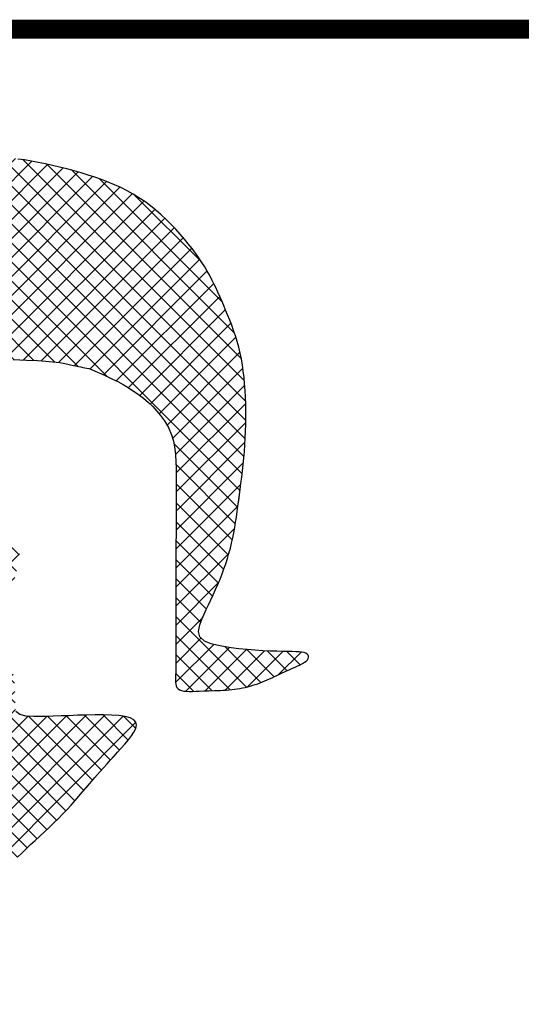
# Model space of a CAD drawing. Header units: millimetres. Extents: x 0 to 462, y 0 to 339.
# Tile 11 of 197: x 383.44 to 388.77, y 40.84 to 51.31. Entities that reach past the tile are written whole.
import ezdxf

# ---------------------------------------------------------------- set-up
doc = ezdxf.new("R2010")
doc.units = ezdxf.units.MM
doc.header["$LTSCALE"] = 23.1
doc.layers.get('0').update_dxf_attribs({"linetype": 'CONTINUOUS'})
doc.layers.add('E195SDEPSKLU00R_DXF_FORMAT', color=7, linetype='CONTINUOUS')

msp = doc.modelspace()

# ---------------------------------------------------------------- hatches: boundary and pattern name
at = {"layer": 'E195SDEPSKLU00R_DXF_FORMAT', "linetype": 'Continuous'}
h = msp.add_hatch(dxfattribs=at)
h.set_pattern_fill('ANSI37', color=5, scale=0.142875, angle=45, style=0, pattern_type=0)
h.set_pattern_definition([(45, (-86.60059, 86.60059), (-0.10102788, 0.10102788), []), (135, (-101.7918, -101.7918), (-0.10102788, -0.10102788), [])])
h.paths.add_polyline_path([(383.098, 45.637), (383.032, 45.624), (382.96, 45.614), (382.894, 45.608), (382.839, 45.604), (382.781, 45.601), (382.72, 45.599), (382.654, 45.596), (382.58, 45.593), (382.517, 45.591), (382.475, 45.59), (382.433, 45.589), (382.389, 45.587), (382.345, 45.586), (382.3, 45.584), (382.255, 45.583), (382.21, 45.581), (382.165, 45.58), (382.121, 45.578), (382.078, 45.576), (382.036, 45.573), (381.995, 45.571), (381.955, 45.567), (381.918, 45.563), (381.882, 45.558), (381.848, 45.552), (381.816, 45.546), (381.786, 45.539), (381.757, 45.531), (381.73, 45.524), (381.704, 45.515), (381.679, 45.507), (381.655, 45.498), (381.631, 45.489), (381.609, 45.479), (381.587, 45.47), (381.566, 45.459), (381.547, 45.449), (381.528, 45.437), (381.509, 45.426), (381.492, 45.413), (381.475, 45.4), (381.46, 45.386), (381.445, 45.372), (381.43, 45.357), (381.417, 45.341), (381.404, 45.324), (381.392, 45.306), (381.381, 45.288), (381.371, 45.268), (381.361, 45.248), (381.352, 45.228), (381.344, 45.207), (381.337, 45.185), (381.331, 45.164), (381.327, 45.142), (381.323, 45.12), (381.32, 45.098), (381.318, 45.076), (381.317, 45.054), (381.317, 45.031), (381.318, 45.008), (381.319, 44.984), (381.321, 44.959), (381.323, 44.934), (381.328, 44.907), (381.337, 44.879), (381.352, 44.849), (381.373, 44.816), (381.404, 44.781), (381.445, 44.742), (381.498, 44.7), (381.575, 44.672), (381.665, 44.652), (381.765, 44.639), (381.87, 44.633), (381.977, 44.631), (382.082, 44.633), (382.181, 44.638), (382.271, 44.644), (382.348, 44.651), (382.412, 44.657), (382.466, 44.664), (382.512, 44.671), (382.55, 44.678), (382.582, 44.686), (382.611, 44.693), (382.637, 44.701), (382.662, 44.708), (382.685, 44.716), (382.708, 44.723), (382.729, 44.73), (382.748, 44.737), (382.765, 44.743), (382.78, 44.748), (382.792, 44.752), (382.802, 44.756), (382.809, 44.759), (382.816, 44.762), (382.822, 44.765), (382.829, 44.769), (382.836, 44.774), (382.846, 44.78), (382.858, 44.789), (382.874, 44.8), (382.892, 44.813), (382.913, 44.828), (382.936, 44.845), (382.959, 44.862), (382.983, 44.88), (383.007, 44.898), (383.03, 44.916), (383.052, 44.934), (383.073, 44.951), (383.093, 44.968), (383.112, 44.985), (383.13, 45.002), (383.148, 45.02), (383.165, 45.037), (383.182, 45.055), (383.198, 45.073), (383.215, 45.092), (383.231, 45.112), (383.247, 45.132), (383.262, 45.153), (383.277, 45.174), (383.292, 45.196), (383.306, 45.219), (383.319, 45.243), (383.332, 45.267), (383.344, 45.291), (383.356, 45.316), (383.366, 45.341), (383.376, 45.366), (383.385, 45.39), (383.393, 45.415), (383.399, 45.438), (383.405, 45.461), (383.41, 45.484), (383.414, 45.507), (383.418, 45.529), (383.421, 45.55), (383.424, 45.572), (383.427, 45.593), (383.43, 45.614), (383.432, 45.635), (383.433, 45.654), (383.433, 45.672), (383.431, 45.688), (383.426, 45.701), (383.419, 45.712), (383.408, 45.719), (383.394, 45.722), (383.377, 45.722), (383.357, 45.719), (383.335, 45.714), (383.312, 45.707), (383.287, 45.698), (383.262, 45.69), (383.223, 45.676), (383.165, 45.656)])
h.paths.add_polyline_path([(385.888, 44.228), (385.915, 44.236), (385.941, 44.244), (385.967, 44.253), (385.993, 44.262), (386.019, 44.272), (386.044, 44.283), (386.069, 44.294), (386.094, 44.305), (386.12, 44.317), (386.145, 44.329), (386.171, 44.341), (386.214, 44.362), (386.265, 44.386), (386.307, 44.404), (386.336, 44.417), (386.365, 44.43), (386.393, 44.442), (386.419, 44.455), (386.443, 44.468), (386.464, 44.481), (386.481, 44.494), (386.495, 44.508), (386.503, 44.521), (386.508, 44.534), (386.508, 44.546), (386.503, 44.558), (386.494, 44.568), (386.48, 44.576), (386.462, 44.583), (386.438, 44.588), (386.409, 44.591), (386.375, 44.593), (386.334, 44.594), (386.287, 44.595), (386.232, 44.596), (386.171, 44.598), (386.101, 44.6), (386.023, 44.604), (385.94, 44.609), (385.854, 44.616), (385.767, 44.625), (385.683, 44.635), (385.604, 44.647), (385.533, 44.662), (385.472, 44.678), (385.401, 44.705), (385.352, 44.752), (385.338, 44.809), (385.352, 44.879), (385.377, 44.946), (385.396, 44.992), (385.418, 45.041), (385.442, 45.092), (385.467, 45.145), (385.492, 45.199), (385.518, 45.254), (385.542, 45.309), (385.566, 45.364), (385.588, 45.42), (385.608, 45.475), (385.627, 45.529), (385.645, 45.584), (385.661, 45.639), (385.676, 45.694), (385.689, 45.748), (385.701, 45.803), (385.712, 45.858), (385.722, 45.913), (385.732, 45.969), (385.74, 46.025), (385.749, 46.082), (385.757, 46.14), (385.765, 46.199), (385.773, 46.26), (385.781, 46.321), (385.789, 46.385), (385.797, 46.449), (385.805, 46.515), (385.812, 46.582), (385.819, 46.651), (385.825, 46.72), (385.83, 46.791), (385.834, 46.863), (385.837, 46.936), (385.839, 47.009), (385.84, 47.083), (385.84, 47.156), (385.839, 47.228), (385.837, 47.3), (385.833, 47.37), (385.828, 47.439), (385.822, 47.508), (385.814, 47.574), (385.804, 47.64), (385.793, 47.705), (385.78, 47.768), (385.765, 47.83), (385.749, 47.891), (385.73, 47.95), (385.711, 48.008), (385.69, 48.064), (385.669, 48.119), (385.647, 48.173), (385.626, 48.224), (385.605, 48.274), (385.584, 48.322), (385.564, 48.368), (385.544, 48.414), (385.524, 48.458), (385.502, 48.503), (385.48, 48.547), (385.456, 48.592), (385.431, 48.637), (385.403, 48.684), (385.373, 48.731), (385.341, 48.779), (385.306, 48.829), (385.269, 48.879), (385.229, 48.929), (385.187, 48.98), (385.142, 49.032), (385.095, 49.084), (385.045, 49.136), (384.994, 49.187), (384.939, 49.237), (384.883, 49.286), (384.825, 49.333), (384.766, 49.378), (384.704, 49.42), (384.642, 49.458), (384.578, 49.494), (384.512, 49.527), (384.445, 49.558), (384.377, 49.586), (384.307, 49.613), (384.236, 49.638), (384.163, 49.661), (384.088, 49.684), (384.013, 49.705), (383.937, 49.726), (383.86, 49.745), (383.784, 49.763), (383.708, 49.779), (383.633, 49.794), (383.559, 49.808), (383.487, 49.821), (383.417, 49.831), (383.347, 49.841), (383.278, 49.848), (383.209, 49.855), (383.141, 49.859), (383.072, 49.862), (383.003, 49.864), (382.933, 49.864), (382.863, 49.862), (382.792, 49.859), (382.72, 49.855), (382.648, 49.849), (382.576, 49.843), (382.504, 49.836), (382.432, 49.828), (382.361, 49.82), (382.29, 49.811), (382.22, 49.802), (382.15, 49.792), (382.082, 49.782), (382.015, 49.772), (381.95, 49.761), (381.886, 49.751), (381.825, 49.74), (381.765, 49.73), (381.706, 49.719), (381.648, 49.707), (381.59, 49.695), (381.533, 49.681), (381.475, 49.666), (381.417, 49.65), (381.358, 49.632), (381.298, 49.613), (381.238, 49.592), (381.178, 49.571), (381.119, 49.549), (381.06, 49.527), (381.002, 49.504), (380.947, 49.482), (380.892, 49.46), (380.84, 49.438), (380.788, 49.416), (380.736, 49.393), (380.685, 49.37), (380.633, 49.346), (380.579, 49.321), (380.525, 49.294), (380.468, 49.265), (380.409, 49.235), (380.35, 49.204), (380.289, 49.171), (380.227, 49.138), (380.166, 49.103), (380.104, 49.068), (380.043, 49.033), (379.983, 48.997), (379.923, 48.961), (379.864, 48.925), (379.806, 48.889), (379.749, 48.852), (379.692, 48.815), (379.636, 48.778), (379.58, 48.741), (379.525, 48.703), (379.47, 48.665), (379.415, 48.627), (379.36, 48.587), (379.304, 48.546), (379.248, 48.504), (379.191, 48.461), (379.132, 48.416), (379.072, 48.369), (379.011, 48.321), (378.95, 48.271), (378.889, 48.221), (378.828, 48.169), (378.768, 48.117), (378.71, 48.065), (378.654, 48.013), (378.6, 47.962), (378.549, 47.91), (378.499, 47.859), (378.451, 47.807), (378.403, 47.755), (378.355, 47.702), (378.307, 47.648), (378.258, 47.594), (378.209, 47.538), (378.158, 47.482), (378.108, 47.425), (378.057, 47.367), (378.007, 47.308), (377.959, 47.25), (377.911, 47.192), (377.866, 47.134), (377.822, 47.076), (377.781, 47.019), (377.741, 46.961), (377.701, 46.903), (377.662, 46.845), (377.623, 46.785), (377.584, 46.723), (377.543, 46.66), (377.501, 46.595), (377.458, 46.528), (377.413, 46.459), (377.368, 46.388), (377.322, 46.314), (377.276, 46.239), (377.23, 46.162), (377.184, 46.083), (377.138, 46.002), (377.093, 45.92), (377.048, 45.836), (377.005, 45.75), (376.963, 45.664), (376.922, 45.577), (376.882, 45.489), (376.844, 45.4), (376.808, 45.311), (376.774, 45.222), (376.743, 45.133), (376.713, 45.043), (376.686, 44.953), (376.662, 44.862), (376.641, 44.771), (376.623, 44.68), (376.609, 44.588), (376.597, 44.496), (376.588, 44.404), (376.582, 44.314), (376.578, 44.225), (376.575, 44.138), (376.575, 44.054), (376.576, 43.973), (376.578, 43.895), (376.581, 43.82), (376.585, 43.749), (376.59, 43.68), (376.596, 43.613), (376.603, 43.549), (376.611, 43.486), (376.619, 43.425), (376.628, 43.365), (376.638, 43.306), (376.649, 43.248), (376.661, 43.191), (376.673, 43.135), (376.686, 43.081), (376.699, 43.027), (376.714, 42.975), (376.729, 42.923), (376.745, 42.873), (376.762, 42.824), (376.779, 42.775), (376.797, 42.727), (376.816, 42.68), (376.836, 42.634), (376.856, 42.588), (376.877, 42.542), (376.899, 42.497), (376.921, 42.452), (376.944, 42.407), (376.967, 42.364), (376.991, 42.321), (377.014, 42.278), (377.038, 42.236), (377.062, 42.195), (377.085, 42.155), (377.109, 42.115), (377.133, 42.076), (377.157, 42.037), (377.182, 41.999), (377.207, 41.961), (377.232, 41.924), (377.257, 41.887), (377.283, 41.851), (377.31, 41.815), (377.339, 41.779), (377.37, 41.744), (377.403, 41.709), (377.438, 41.674), (377.477, 41.64), (377.518, 41.606), (377.563, 41.573), (377.61, 41.539), (377.658, 41.506), (377.709, 41.473), (377.76, 41.441), (377.812, 41.408), (377.864, 41.375), (377.916, 41.343), (377.968, 41.31), (378.02, 41.278), (378.075, 41.247), (378.131, 41.215), (378.19, 41.185), (378.252, 41.155), (378.318, 41.127), (378.389, 41.099), (378.463, 41.073), (378.541, 41.048), (378.622, 41.024), (378.706, 41.002), (378.792, 40.981), (378.88, 40.962), (378.97, 40.945), (379.061, 40.93), (379.153, 40.916), (379.245, 40.904), (379.337, 40.893), (379.429, 40.884), (379.521, 40.876), (379.612, 40.868), (379.701, 40.862), (379.789, 40.857), (379.876, 40.852), (379.961, 40.848), (380.045, 40.846), (380.128, 40.845), (380.21, 40.845), (380.29, 40.847), (380.369, 40.85), (380.447, 40.856), (380.524, 40.863), (380.6, 40.872), (380.676, 40.883), (380.752, 40.897), (380.827, 40.912), (380.903, 40.929), (380.978, 40.949), (381.054, 40.971), (381.131, 40.995), (381.207, 41.021), (381.284, 41.049), (381.361, 41.08), (381.438, 41.112), (381.515, 41.146), (381.592, 41.182), (381.668, 41.22), (381.744, 41.259), (381.82, 41.3), (381.894, 41.342), (381.967, 41.384), (382.039, 41.427), (382.11, 41.47), (382.179, 41.513), (382.246, 41.556), (382.311, 41.598), (382.375, 41.64), (382.437, 41.682), (382.499, 41.723), (382.56, 41.764), (382.62, 41.805), (382.681, 41.845), (382.741, 41.885), (382.8, 41.924), (382.86, 41.964), (382.918, 42.003), (382.975, 42.042), (383.03, 42.082), (383.084, 42.121), (383.136, 42.161), (383.185, 42.201), (383.232, 42.242), (383.278, 42.283), (383.323, 42.324), (383.368, 42.366), (383.412, 42.409), (383.457, 42.453), (383.504, 42.497), (383.551, 42.542), (383.6, 42.587), (383.65, 42.633), (383.7, 42.679), (383.749, 42.726), (383.799, 42.773), (383.847, 42.821), (383.894, 42.868), (383.939, 42.915), (383.982, 42.963), (384.024, 43.01), (384.065, 43.056), (384.104, 43.102), (384.143, 43.147), (384.18, 43.192), (384.236, 43.256), (384.291, 43.319), (384.328, 43.36), (384.365, 43.401), (384.401, 43.442), (384.439, 43.483), (384.476, 43.525), (384.515, 43.567), (384.554, 43.611), (384.591, 43.655), (384.624, 43.698), (384.651, 43.739), (384.67, 43.778), (384.677, 43.814), (384.671, 43.845), (384.65, 43.87), (384.611, 43.89), (384.556, 43.905), (384.489, 43.914), (384.411, 43.92), (384.326, 43.922), (384.236, 43.922), (384.143, 43.92), (384.051, 43.917), (383.961, 43.913), (383.875, 43.91), (383.793, 43.907), (383.717, 43.905), (383.648, 43.904), (383.586, 43.905), (383.504, 43.909), (383.437, 43.925), (383.395, 43.959), (383.387, 44.015), (383.386, 44.065), (383.386, 44.098), (383.385, 44.133), (383.384, 44.169), (383.383, 44.205), (383.381, 44.239), (383.38, 44.271), (383.379, 44.298), (383.377, 44.321), (383.376, 44.338), (383.374, 44.348), (383.37, 44.354), (383.364, 44.354), (383.354, 44.35), (383.339, 44.341), (383.303, 44.318), (383.244, 44.286), (383.175, 44.25), (383.128, 44.225), (383.078, 44.2), (383.028, 44.175), (382.979, 44.151), (382.933, 44.128), (382.889, 44.106), (382.849, 44.085), (382.811, 44.066), (382.776, 44.048), (382.742, 44.03), (382.685, 44.001), (382.644, 43.98), (382.589, 43.952), (382.517, 43.921), (382.425, 43.892), (382.338, 43.875), (382.27, 43.864), (382.193, 43.856), (382.107, 43.849), (382.014, 43.845), (381.914, 43.842), (381.808, 43.841), (381.698, 43.841), (381.584, 43.843), (381.468, 43.847), (381.35, 43.852), (381.231, 43.858), (381.114, 43.866), (381.001, 43.874), (380.891, 43.883), (380.788, 43.893), (380.693, 43.902), (380.606, 43.913), (380.53, 43.923), (380.464, 43.933), (380.381, 43.947), (380.293, 43.967), (380.223, 43.985), (380.147, 44.007), (380.087, 44.027), (380.026, 44.051), (379.965, 44.084), (379.901, 44.126), (379.835, 44.18), (379.769, 44.241), (379.706, 44.308), (379.646, 44.379), (379.595, 44.454), (379.553, 44.546), (379.53, 44.632), (379.518, 44.697), (379.508, 44.771), (379.503, 44.85), (379.5, 44.933), (379.5, 45.018), (379.502, 45.101), (379.507, 45.182), (379.514, 45.257), (379.523, 45.324), (379.54, 45.409), (379.569, 45.49), (379.605, 45.55), (379.648, 45.598), (379.704, 45.651), (379.764, 45.703), (379.827, 45.753), (379.893, 45.801), (379.957, 45.842), (380.022, 45.879), (380.087, 45.912), (380.154, 45.941), (380.222, 45.968), (380.292, 45.993), (380.36, 46.015), (380.427, 46.036), (380.493, 46.055), (380.552, 46.071), (380.61, 46.084), (380.668, 46.095), (380.725, 46.103), (380.785, 46.109), (380.835, 46.113), (380.866, 46.115), (380.897, 46.118), (380.928, 46.12), (380.958, 46.123), (380.989, 46.127), (381.019, 46.13), (381.072, 46.136), (381.136, 46.143), (381.207, 46.149), (381.289, 46.154), (381.376, 46.157), (381.448, 46.16), (381.493, 46.161), (381.537, 46.163), (381.581, 46.164), (381.624, 46.166), (381.666, 46.167), (381.708, 46.169), (381.749, 46.17), (381.789, 46.172), (381.829, 46.174), (381.868, 46.176), (381.907, 46.179), (381.946, 46.181), (381.984, 46.184), (382.022, 46.187), (382.06, 46.19), (382.098, 46.193), (382.136, 46.197), (382.174, 46.201), (382.212, 46.206), (382.249, 46.211), (382.287, 46.216), (382.324, 46.221), (382.389, 46.23), (382.453, 46.238), (382.517, 46.246), (382.58, 46.253), (382.635, 46.259), (382.667, 46.262), (382.699, 46.266), (382.731, 46.269), (382.763, 46.273), (382.795, 46.277), (382.826, 46.281), (382.857, 46.286), (382.887, 46.291), (382.916, 46.297), (382.944, 46.303), (382.971, 46.31), (382.996, 46.317), (383.021, 46.326), (383.044, 46.335), (383.066, 46.345), (383.087, 46.355), (383.108, 46.367), (383.129, 46.379), (383.15, 46.392), (383.17, 46.406), (383.191, 46.421), (383.21, 46.437), (383.229, 46.453), (383.246, 46.47), (383.26, 46.487), (383.273, 46.505), (383.283, 46.524), (383.289, 46.543), (383.293, 46.561), (383.295, 46.58), (383.294, 46.598), (383.293, 46.615), (383.291, 46.63), (383.288, 46.644), (383.285, 46.655), (383.283, 46.664), (383.281, 46.671), (383.28, 46.677), (383.277, 46.682), (383.275, 46.687), (383.271, 46.692), (383.267, 46.698), (383.261, 46.706), (383.253, 46.716), (383.243, 46.727), (383.232, 46.74), (383.218, 46.754), (383.202, 46.769), (383.184, 46.783), (383.164, 46.798), (383.141, 46.811), (383.116, 46.823), (383.089, 46.834), (383.059, 46.845), (383.027, 46.854), (382.993, 46.862), (382.957, 46.869), (382.919, 46.875), (382.881, 46.881), (382.84, 46.885), (382.799, 46.889), (382.756, 46.893), (382.713, 46.895), (382.669, 46.897), (382.626, 46.899), (382.582, 46.9), (382.538, 46.9), (382.494, 46.901), (382.452, 46.9), (382.409, 46.899), (382.368, 46.898), (382.328, 46.897), (382.289, 46.895), (382.252, 46.892), (382.216, 46.89), (382.182, 46.887), (382.15, 46.883), (382.119, 46.879), (382.09, 46.875), (382.062, 46.871), (382.035, 46.867), (382.009, 46.862), (381.984, 46.857), (381.96, 46.852), (381.936, 46.846), (381.913, 46.84), (381.891, 46.834), (381.869, 46.828), (381.847, 46.821), (381.825, 46.813), (381.804, 46.805), (381.783, 46.796), (381.763, 46.786), (381.742, 46.775), (381.722, 46.764), (381.703, 46.753), (381.684, 46.74), (381.665, 46.727), (381.648, 46.714), (381.631, 46.7), (381.614, 46.685), (381.598, 46.67), (381.582, 46.654), (381.566, 46.637), (381.55, 46.619), (381.533, 46.6), (381.516, 46.581), (381.499, 46.56), (381.481, 46.539), (381.463, 46.517), (381.446, 46.496), (381.43, 46.477), (381.414, 46.458), (381.401, 46.442), (381.372, 46.406), (381.341, 46.397), (381.289, 46.392), (381.209, 46.387), (381.144, 46.384), (381.067, 46.38), (380.98, 46.375), (380.884, 46.37), (380.783, 46.364), (380.678, 46.359), (380.571, 46.353), (380.465, 46.348), (380.361, 46.343), (380.261, 46.338), (380.165, 46.333), (380.076, 46.329), (379.994, 46.325), (379.92, 46.322), (379.856, 46.319), (379.803, 46.316), (379.737, 46.313), (379.681, 46.315), (379.679, 46.344), (379.683, 46.392), (379.688, 46.442), (379.695, 46.5), (379.704, 46.558), (379.718, 46.621), (379.739, 46.685), (379.766, 46.749), (379.801, 46.82), (379.84, 46.889), (379.883, 46.955), (379.93, 47.016), (379.977, 47.065), (380.019, 47.104), (380.069, 47.146), (380.122, 47.187), (380.178, 47.229), (380.236, 47.271), (380.292, 47.311), (380.347, 47.348), (380.399, 47.383), (380.45, 47.414), (380.51, 47.449), (380.58, 47.485), (380.645, 47.512), (380.703, 47.533), (380.765, 47.553), (380.832, 47.572), (380.901, 47.59), (380.973, 47.605), (381.035, 47.618), (381.073, 47.626), (381.11, 47.634), (381.145, 47.642), (381.179, 47.649), (381.238, 47.664), (381.316, 47.678), (381.413, 47.688), (381.502, 47.694), (381.615, 47.699), (381.756, 47.704), (381.928, 47.707), (382.124, 47.708), (382.337, 47.709), (382.558, 47.709), (382.779, 47.707), (382.992, 47.705), (383.19, 47.702), (383.364, 47.698), (383.507, 47.693), (383.623, 47.688), (383.714, 47.682), (383.785, 47.676), (383.861, 47.667), (383.917, 47.656), (383.948, 47.649), (383.977, 47.643), (384.006, 47.637), (384.034, 47.631), (384.061, 47.626), (384.085, 47.621), (384.108, 47.616), (384.127, 47.612), (384.169, 47.604), (384.192, 47.597), (384.246, 47.573), (384.299, 47.549), (384.359, 47.522), (384.423, 47.492), (384.478, 47.465), (384.535, 47.435), (384.588, 47.403), (384.647, 47.364), (384.696, 47.331), (384.752, 47.288), (384.805, 47.242), (384.85, 47.199), (384.894, 47.152), (384.934, 47.104), (384.977, 47.046), (385.018, 46.975), (385.05, 46.899), (385.07, 46.833), (385.083, 46.77), (385.092, 46.688), (385.097, 46.608), (385.099, 46.547), (385.1, 46.477), (385.1, 46.399), (385.1, 46.312), (385.1, 46.215), (385.099, 46.109), (385.099, 45.992), (385.098, 45.864), (385.097, 45.726), (385.097, 45.58), (385.096, 45.431), (385.096, 45.281), (385.096, 45.135), (385.096, 44.997), (385.096, 44.87), (385.096, 44.758), (385.096, 44.664), (385.096, 44.586), (385.096, 44.523), (385.096, 44.446), (385.095, 44.379), (385.094, 44.341), (385.093, 44.316), (385.092, 44.292), (385.093, 44.27), (385.096, 44.249), (385.1, 44.23), (385.108, 44.214), (385.12, 44.2), (385.136, 44.189), (385.156, 44.18), (385.181, 44.175), (385.21, 44.172), (385.241, 44.171), (385.274, 44.171), (385.309, 44.172), (385.344, 44.174), (385.395, 44.176), (385.449, 44.178), (385.509, 44.179), (385.54, 44.18), (385.571, 44.182), (385.601, 44.183), (385.631, 44.185), (385.661, 44.187), (385.69, 44.19), (385.719, 44.194), (385.748, 44.198), (385.777, 44.203), (385.805, 44.208), (385.833, 44.214), (385.861, 44.221)])

# ---------------------------------------------------------------- linework, layer by layer
at = {"color": 5, "linetype": 'Continuous'}
for p, q in [((383.487, 49.821), (383.417, 49.831)), ((383.559, 49.808), (383.487, 49.821)), ((383.633, 49.794), (383.559, 49.808)), ((383.708, 49.779), (383.633, 49.794)), ((383.784, 49.763), (383.708, 49.779)), ((383.86, 49.745), (383.784, 49.763)), ((383.937, 49.726), (383.86, 49.745)), ((384.013, 49.705), (383.937, 49.726)), ((384.088, 49.684), (384.013, 49.705)), ((384.163, 49.661), (384.088, 49.684)), ((384.236, 49.638), (384.163, 49.661)), ((384.307, 49.613), (384.236, 49.638)), ((384.377, 49.586), (384.307, 49.613)), ((384.445, 49.558), (384.377, 49.586)), ((384.512, 49.527), (384.445, 49.558)), ((384.578, 49.494), (384.512, 49.527)), ((384.642, 49.458), (384.578, 49.494)), ((384.704, 49.42), (384.642, 49.458)), ((384.766, 49.378), (384.704, 49.42)), ((384.825, 49.333), (384.766, 49.378)), ((384.883, 49.286), (384.825, 49.333)), ((384.939, 49.237), (384.883, 49.286)), ((384.994, 49.187), (384.939, 49.237)), ((385.045, 49.136), (384.994, 49.187)), ((385.095, 49.084), (385.045, 49.136)), ((385.142, 49.032), (385.095, 49.084)), ((385.187, 48.98), (385.142, 49.032)), ((385.229, 48.929), (385.187, 48.98)), ((385.269, 48.879), (385.229, 48.929)), ((385.306, 48.829), (385.269, 48.879)), ((385.341, 48.779), (385.306, 48.829)), ((385.373, 48.731), (385.341, 48.779)), ((385.403, 48.684), (385.373, 48.731)), ((385.431, 48.637), (385.403, 48.684)), ((385.456, 48.592), (385.431, 48.637)), ((385.48, 48.547), (385.456, 48.592)), ((385.502, 48.503), (385.48, 48.547)), ((385.524, 48.458), (385.502, 48.503)), ((385.544, 48.414), (385.524, 48.458)), ((385.564, 48.368), (385.544, 48.414)), ((385.584, 48.322), (385.564, 48.368)), ((385.605, 48.274), (385.584, 48.322)), ((385.626, 48.224), (385.605, 48.274)), ((385.647, 48.173), (385.626, 48.224)), ((385.669, 48.119), (385.647, 48.173)), ((385.69, 48.064), (385.669, 48.119)), ((385.711, 48.008), (385.69, 48.064)), ((385.73, 47.95), (385.711, 48.008)), ((385.749, 47.891), (385.73, 47.95)), ((385.765, 47.83), (385.749, 47.891)), ((385.78, 47.768), (385.765, 47.83)), ((385.793, 47.705), (385.78, 47.768)), ((383.364, 47.698), (383.507, 47.693)), ((383.507, 47.693), (383.623, 47.688)), ((383.623, 47.688), (383.714, 47.682)), ((383.714, 47.682), (383.785, 47.676)), ((383.785, 47.676), (383.861, 47.667)), ((383.861, 47.667), (383.917, 47.656)), ((383.917, 47.656), (383.948, 47.649)), ((383.948, 47.649), (383.977, 47.643)), ((383.977, 47.643), (384.006, 47.637)), ((384.006, 47.637), (384.034, 47.631)), ((384.034, 47.631), (384.061, 47.626)), ((385.804, 47.64), (385.793, 47.705)), ((385.814, 47.574), (385.804, 47.64)), ((384.061, 47.626), (384.085, 47.621)), ((384.085, 47.621), (384.108, 47.616)), ((384.108, 47.616), (384.127, 47.612)), ((384.127, 47.612), (384.169, 47.604)), ((384.169, 47.604), (384.192, 47.597)), ((384.192, 47.597), (384.246, 47.573)), ((384.246, 47.573), (384.299, 47.549)), ((384.299, 47.549), (384.359, 47.522)), ((385.822, 47.508), (385.814, 47.574)), ((384.359, 47.522), (384.423, 47.492)), ((384.423, 47.492), (384.478, 47.465)), ((384.478, 47.465), (384.535, 47.435)), ((384.535, 47.435), (384.588, 47.403)), ((385.828, 47.439), (385.822, 47.508)), ((385.833, 47.37), (385.828, 47.439)), ((384.588, 47.403), (384.647, 47.364)), ((384.647, 47.364), (384.696, 47.331)), ((384.696, 47.331), (384.752, 47.288)), ((385.837, 47.3), (385.833, 47.37)), ((384.752, 47.288), (384.805, 47.242)), ((384.805, 47.242), (384.85, 47.199)), ((385.839, 47.228), (385.837, 47.3)), ((385.84, 47.156), (385.839, 47.228)), ((384.85, 47.199), (384.894, 47.152)), ((384.894, 47.152), (384.934, 47.104)), ((384.934, 47.104), (384.977, 47.046)), ((385.84, 47.083), (385.84, 47.156)), ((384.977, 47.046), (385.018, 46.975)), ((385.837, 46.936), (385.839, 47.009)), ((385.839, 47.009), (385.84, 47.083)), ((385.018, 46.975), (385.05, 46.899)), ((385.05, 46.899), (385.07, 46.833)), ((385.834, 46.863), (385.837, 46.936)), ((385.07, 46.833), (385.083, 46.77)), ((385.825, 46.72), (385.83, 46.791)), ((385.83, 46.791), (385.834, 46.863)), ((385.083, 46.77), (385.092, 46.688)), ((385.092, 46.688), (385.097, 46.608)), ((385.819, 46.651), (385.825, 46.72)), ((385.097, 46.608), (385.099, 46.547)), ((385.805, 46.515), (385.812, 46.582)), ((385.812, 46.582), (385.819, 46.651)), ((385.099, 46.547), (385.1, 46.477)), ((385.1, 46.477), (385.1, 46.399)), ((385.797, 46.449), (385.805, 46.515)), ((385.1, 46.399), (385.1, 46.312)), ((385.781, 46.321), (385.789, 46.385)), ((385.789, 46.385), (385.797, 46.449)), ((385.1, 46.312), (385.1, 46.215)), ((385.773, 46.26), (385.781, 46.321)), ((385.1, 46.215), (385.099, 46.109)), ((385.757, 46.14), (385.765, 46.199)), ((385.765, 46.199), (385.773, 46.26)), ((385.099, 46.109), (385.099, 45.992)), ((385.74, 46.025), (385.749, 46.082)), ((385.749, 46.082), (385.757, 46.14)), ((385.099, 45.992), (385.098, 45.864)), ((385.722, 45.913), (385.732, 45.969)), ((385.732, 45.969), (385.74, 46.025)), ((385.098, 45.864), (385.097, 45.726)), ((385.701, 45.803), (385.712, 45.858)), ((385.712, 45.858), (385.722, 45.913)), ((385.676, 45.694), (385.689, 45.748)), ((385.689, 45.748), (385.701, 45.803)), ((385.097, 45.726), (385.097, 45.58)), ((385.645, 45.584), (385.661, 45.639)), ((385.661, 45.639), (385.676, 45.694)), ((385.097, 45.58), (385.096, 45.431)), ((385.627, 45.529), (385.645, 45.584)), ((385.096, 45.431), (385.096, 45.281)), ((385.588, 45.42), (385.608, 45.475)), ((385.608, 45.475), (385.627, 45.529)), ((385.542, 45.309), (385.566, 45.364)), ((385.566, 45.364), (385.588, 45.42)), ((385.096, 45.281), (385.096, 45.135)), ((385.492, 45.199), (385.518, 45.254)), ((385.518, 45.254), (385.542, 45.309)), ((385.096, 45.135), (385.096, 44.997)), ((385.442, 45.092), (385.467, 45.145)), ((385.467, 45.145), (385.492, 45.199)), ((385.396, 44.992), (385.418, 45.041)), ((385.418, 45.041), (385.442, 45.092)), ((385.096, 44.997), (385.096, 44.87)), ((385.352, 44.879), (385.377, 44.946)), ((385.377, 44.946), (385.396, 44.992)), ((385.096, 44.87), (385.096, 44.758)), ((385.338, 44.809), (385.352, 44.879)), ((385.352, 44.752), (385.338, 44.809)), ((385.096, 44.758), (385.096, 44.664)), ((385.401, 44.705), (385.352, 44.752)), ((385.472, 44.678), (385.401, 44.705)), ((385.096, 44.664), (385.096, 44.586)), ((385.533, 44.662), (385.472, 44.678)), ((385.604, 44.647), (385.533, 44.662)), ((385.683, 44.635), (385.604, 44.647)), ((385.767, 44.625), (385.683, 44.635)), ((385.854, 44.616), (385.767, 44.625)), ((385.94, 44.609), (385.854, 44.616)), ((386.023, 44.604), (385.94, 44.609)), ((386.101, 44.6), (386.023, 44.604)), ((386.171, 44.598), (386.101, 44.6)), ((386.232, 44.596), (386.171, 44.598)), ((386.287, 44.595), (386.232, 44.596)), ((386.334, 44.594), (386.287, 44.595)), ((386.375, 44.593), (386.334, 44.594)), ((386.409, 44.591), (386.375, 44.593)), ((385.096, 44.586), (385.096, 44.523)), ((385.096, 44.523), (385.096, 44.446)), ((386.438, 44.588), (386.409, 44.591)), ((386.462, 44.583), (386.438, 44.588)), ((386.48, 44.576), (386.462, 44.583)), ((386.464, 44.481), (386.481, 44.494)), ((386.494, 44.568), (386.48, 44.576)), ((386.481, 44.494), (386.495, 44.508)), ((386.503, 44.558), (386.494, 44.568)), ((386.495, 44.508), (386.503, 44.521)), ((386.508, 44.546), (386.503, 44.558)), ((386.503, 44.521), (386.508, 44.534)), ((386.508, 44.534), (386.508, 44.546)), ((385.096, 44.446), (385.095, 44.379)), ((386.214, 44.362), (386.265, 44.386)), ((386.265, 44.386), (386.307, 44.404)), ((386.307, 44.404), (386.336, 44.417)), ((386.336, 44.417), (386.365, 44.43)), ((386.365, 44.43), (386.393, 44.442)), ((386.393, 44.442), (386.419, 44.455)), ((386.419, 44.455), (386.443, 44.468)), ((386.443, 44.468), (386.464, 44.481)), ((385.093, 44.316), (385.092, 44.292)), ((385.092, 44.292), (385.093, 44.27)), ((385.094, 44.341), (385.093, 44.316)), ((385.095, 44.379), (385.094, 44.341)), ((386.019, 44.272), (386.044, 44.283)), ((386.044, 44.283), (386.069, 44.294)), ((386.069, 44.294), (386.094, 44.305)), ((386.094, 44.305), (386.12, 44.317)), ((386.12, 44.317), (386.145, 44.329)), ((386.145, 44.329), (386.171, 44.341)), ((386.171, 44.341), (386.214, 44.362)), ((385.093, 44.27), (385.096, 44.249)), ((385.096, 44.249), (385.1, 44.23)), ((385.1, 44.23), (385.108, 44.214)), ((385.108, 44.214), (385.12, 44.2)), ((385.12, 44.2), (385.136, 44.189)), ((385.136, 44.189), (385.156, 44.18)), ((385.156, 44.18), (385.181, 44.175)), ((385.181, 44.175), (385.21, 44.172)), ((385.309, 44.172), (385.344, 44.174)), ((385.344, 44.174), (385.395, 44.176)), ((385.395, 44.176), (385.449, 44.178)), ((385.449, 44.178), (385.509, 44.179)), ((385.509, 44.179), (385.54, 44.18)), ((385.54, 44.18), (385.571, 44.182)), ((385.571, 44.182), (385.601, 44.183)), ((385.601, 44.183), (385.631, 44.185)), ((385.631, 44.185), (385.661, 44.187)), ((385.661, 44.187), (385.69, 44.19)), ((385.69, 44.19), (385.719, 44.194)), ((385.719, 44.194), (385.748, 44.198)), ((385.748, 44.198), (385.777, 44.203)), ((385.777, 44.203), (385.805, 44.208)), ((385.805, 44.208), (385.833, 44.214)), ((385.833, 44.214), (385.861, 44.221)), ((385.861, 44.221), (385.888, 44.228)), ((385.888, 44.228), (385.915, 44.236)), ((385.915, 44.236), (385.941, 44.244)), ((385.941, 44.244), (385.967, 44.253)), ((385.967, 44.253), (385.993, 44.262)), ((385.993, 44.262), (386.019, 44.272)), ((385.21, 44.172), (385.241, 44.171)), ((385.241, 44.171), (385.274, 44.171)), ((385.274, 44.171), (385.309, 44.172)), ((383.437, 43.925), (383.395, 43.959)), ((383.504, 43.909), (383.437, 43.925)), ((383.586, 43.905), (383.504, 43.909)), ((383.648, 43.904), (383.586, 43.905)), ((383.717, 43.905), (383.648, 43.904)), ((383.793, 43.907), (383.717, 43.905)), ((383.875, 43.91), (383.793, 43.907)), ((383.961, 43.913), (383.875, 43.91)), ((384.051, 43.917), (383.961, 43.913)), ((384.143, 43.92), (384.051, 43.917)), ((384.236, 43.922), (384.143, 43.92)), ((384.326, 43.922), (384.236, 43.922)), ((384.411, 43.92), (384.326, 43.922)), ((384.489, 43.914), (384.411, 43.92)), ((384.556, 43.905), (384.489, 43.914)), ((384.611, 43.89), (384.556, 43.905)), ((384.65, 43.87), (384.611, 43.89)), ((384.671, 43.845), (384.65, 43.87)), ((384.651, 43.739), (384.67, 43.778)), ((384.67, 43.778), (384.677, 43.814)), ((384.677, 43.814), (384.671, 43.845)), ((384.554, 43.611), (384.591, 43.655)), ((384.591, 43.655), (384.624, 43.698)), ((384.624, 43.698), (384.651, 43.739)), ((384.476, 43.525), (384.515, 43.567)), ((384.515, 43.567), (384.554, 43.611)), ((384.365, 43.401), (384.401, 43.442)), ((384.401, 43.442), (384.439, 43.483)), ((384.439, 43.483), (384.476, 43.525)), ((384.291, 43.319), (384.328, 43.36)), ((384.328, 43.36), (384.365, 43.401)), ((384.18, 43.192), (384.236, 43.256)), ((384.236, 43.256), (384.291, 43.319)), ((384.104, 43.102), (384.143, 43.147)), ((384.143, 43.147), (384.18, 43.192)), ((384.024, 43.01), (384.065, 43.056)), ((384.065, 43.056), (384.104, 43.102)), ((383.939, 42.915), (383.982, 42.963)), ((383.982, 42.963), (384.024, 43.01)), ((383.799, 42.773), (383.847, 42.821)), ((383.847, 42.821), (383.894, 42.868)), ((383.894, 42.868), (383.939, 42.915)), ((383.7, 42.679), (383.749, 42.726)), ((383.749, 42.726), (383.799, 42.773)), ((383.6, 42.587), (383.65, 42.633)), ((383.65, 42.633), (383.7, 42.679)), ((383.504, 42.497), (383.551, 42.542)), ((383.551, 42.542), (383.6, 42.587)), ((383.412, 42.409), (383.457, 42.453)), ((383.457, 42.453), (383.504, 42.497))]:
    msp.add_line(p, q, dxfattribs=at)
at = {"layer": 'E195SDEPSKLU00R_DXF_FORMAT', "color": 5, "linetype": 'Continuous'}
for p, q in [((383.487, 49.821), (383.417, 49.831)), ((383.559, 49.808), (383.487, 49.821)), ((383.633, 49.794), (383.559, 49.808)), ((383.708, 49.779), (383.633, 49.794)), ((383.784, 49.763), (383.708, 49.779)), ((383.86, 49.745), (383.784, 49.763)), ((383.937, 49.726), (383.86, 49.745)), ((384.013, 49.705), (383.937, 49.726)), ((384.088, 49.684), (384.013, 49.705)), ((384.163, 49.661), (384.088, 49.684)), ((384.236, 49.638), (384.163, 49.661)), ((384.307, 49.613), (384.236, 49.638)), ((384.377, 49.586), (384.307, 49.613)), ((384.445, 49.558), (384.377, 49.586)), ((384.512, 49.527), (384.445, 49.558)), ((384.578, 49.494), (384.512, 49.527)), ((384.642, 49.458), (384.578, 49.494)), ((384.704, 49.42), (384.642, 49.458)), ((384.766, 49.378), (384.704, 49.42)), ((384.825, 49.333), (384.766, 49.378)), ((384.883, 49.286), (384.825, 49.333)), ((384.939, 49.237), (384.883, 49.286)), ((384.994, 49.187), (384.939, 49.237)), ((385.045, 49.136), (384.994, 49.187)), ((385.095, 49.084), (385.045, 49.136)), ((385.142, 49.032), (385.095, 49.084)), ((385.187, 48.98), (385.142, 49.032)), ((385.229, 48.929), (385.187, 48.98)), ((385.269, 48.879), (385.229, 48.929)), ((385.306, 48.829), (385.269, 48.879)), ((385.341, 48.779), (385.306, 48.829)), ((385.373, 48.731), (385.341, 48.779)), ((385.403, 48.684), (385.373, 48.731)), ((385.431, 48.637), (385.403, 48.684)), ((385.456, 48.592), (385.431, 48.637)), ((385.48, 48.547), (385.456, 48.592)), ((385.502, 48.503), (385.48, 48.547)), ((385.524, 48.458), (385.502, 48.503)), ((385.544, 48.414), (385.524, 48.458)), ((385.564, 48.368), (385.544, 48.414)), ((385.584, 48.322), (385.564, 48.368)), ((385.605, 48.274), (385.584, 48.322)), ((385.626, 48.224), (385.605, 48.274)), ((385.647, 48.173), (385.626, 48.224)), ((385.669, 48.119), (385.647, 48.173)), ((385.69, 48.064), (385.669, 48.119)), ((385.711, 48.008), (385.69, 48.064)), ((385.73, 47.95), (385.711, 48.008)), ((385.749, 47.891), (385.73, 47.95)), ((385.765, 47.83), (385.749, 47.891)), ((385.78, 47.768), (385.765, 47.83)), ((385.793, 47.705), (385.78, 47.768)), ((383.364, 47.698), (383.507, 47.693)), ((383.507, 47.693), (383.623, 47.688)), ((383.623, 47.688), (383.714, 47.682)), ((383.714, 47.682), (383.785, 47.676)), ((383.785, 47.676), (383.861, 47.667)), ((383.861, 47.667), (383.917, 47.656)), ((383.917, 47.656), (383.977, 47.643)), ((383.977, 47.643), (384.006, 47.637)), ((384.006, 47.637), (384.034, 47.631)), ((384.034, 47.631), (384.061, 47.626)), ((385.804, 47.64), (385.793, 47.705)), ((385.814, 47.574), (385.804, 47.64)), ((384.061, 47.626), (384.085, 47.621)), ((384.085, 47.621), (384.108, 47.616)), ((384.108, 47.616), (384.169, 47.604)), ((384.169, 47.604), (384.192, 47.597)), ((384.192, 47.597), (384.246, 47.573)), ((384.246, 47.573), (384.299, 47.549)), ((384.299, 47.549), (384.359, 47.522)), ((385.822, 47.508), (385.814, 47.574)), ((384.359, 47.522), (384.423, 47.492)), ((384.423, 47.492), (384.478, 47.465)), ((384.478, 47.465), (384.535, 47.435)), ((384.535, 47.435), (384.588, 47.403)), ((385.828, 47.439), (385.822, 47.508)), ((385.833, 47.37), (385.828, 47.439)), ((384.588, 47.403), (384.647, 47.364)), ((384.647, 47.364), (384.696, 47.331)), ((384.696, 47.331), (384.752, 47.288)), ((385.837, 47.3), (385.833, 47.37)), ((384.752, 47.288), (384.805, 47.242)), ((384.805, 47.242), (384.85, 47.199)), ((385.839, 47.228), (385.837, 47.3)), ((385.84, 47.156), (385.839, 47.228)), ((384.85, 47.199), (384.894, 47.152)), ((384.894, 47.152), (384.934, 47.104)), ((384.934, 47.104), (384.977, 47.046)), ((385.84, 47.083), (385.84, 47.156)), ((384.977, 47.046), (385.018, 46.975)), ((385.837, 46.936), (385.839, 47.009)), ((385.839, 47.009), (385.84, 47.083)), ((385.018, 46.975), (385.05, 46.899)), ((385.05, 46.899), (385.07, 46.833)), ((385.834, 46.863), (385.837, 46.936)), ((385.07, 46.833), (385.083, 46.77)), ((385.825, 46.72), (385.83, 46.791)), ((385.83, 46.791), (385.834, 46.863)), ((385.083, 46.77), (385.092, 46.688)), ((385.092, 46.688), (385.097, 46.608)), ((385.819, 46.651), (385.825, 46.72)), ((385.097, 46.608), (385.099, 46.547)), ((385.805, 46.515), (385.812, 46.582)), ((385.812, 46.582), (385.819, 46.651)), ((385.099, 46.547), (385.1, 46.477)), ((385.1, 46.477), (385.1, 46.399)), ((385.797, 46.449), (385.805, 46.515)), ((385.1, 46.399), (385.1, 46.312)), ((385.781, 46.321), (385.789, 46.385)), ((385.789, 46.385), (385.797, 46.449)), ((385.1, 46.312), (385.1, 46.215)), ((385.773, 46.26), (385.781, 46.321)), ((385.1, 46.215), (385.099, 46.109)), ((385.757, 46.14), (385.773, 46.26)), ((385.099, 46.109), (385.099, 45.992)), ((385.74, 46.025), (385.749, 46.082)), ((385.749, 46.082), (385.757, 46.14)), ((385.099, 45.992), (385.098, 45.864)), ((385.722, 45.913), (385.732, 45.969)), ((385.732, 45.969), (385.74, 46.025)), ((385.098, 45.864), (385.097, 45.726)), ((385.701, 45.803), (385.712, 45.858)), ((385.712, 45.858), (385.722, 45.913)), ((385.676, 45.694), (385.689, 45.748)), ((385.689, 45.748), (385.701, 45.803)), ((385.097, 45.726), (385.097, 45.58)), ((385.645, 45.584), (385.661, 45.639)), ((385.661, 45.639), (385.676, 45.694)), ((385.097, 45.58), (385.096, 45.431)), ((385.627, 45.529), (385.645, 45.584)), ((385.096, 45.431), (385.096, 45.281)), ((385.588, 45.42), (385.608, 45.475)), ((385.608, 45.475), (385.627, 45.529)), ((385.542, 45.309), (385.566, 45.364)), ((385.566, 45.364), (385.588, 45.42)), ((385.096, 45.281), (385.096, 45.135)), ((385.492, 45.199), (385.518, 45.254)), ((385.518, 45.254), (385.542, 45.309)), ((385.096, 45.135), (385.096, 44.997)), ((385.442, 45.092), (385.467, 45.145)), ((385.467, 45.145), (385.492, 45.199)), ((385.396, 44.992), (385.418, 45.041)), ((385.418, 45.041), (385.442, 45.092)), ((385.096, 44.997), (385.096, 44.664)), ((385.352, 44.879), (385.377, 44.946)), ((385.377, 44.946), (385.396, 44.992)), ((385.338, 44.809), (385.352, 44.879)), ((385.352, 44.752), (385.338, 44.809)), ((385.401, 44.705), (385.352, 44.752)), ((385.472, 44.678), (385.401, 44.705)), ((385.096, 44.664), (385.096, 44.586)), ((385.533, 44.662), (385.472, 44.678)), ((385.604, 44.647), (385.533, 44.662)), ((385.683, 44.635), (385.604, 44.647)), ((385.767, 44.625), (385.683, 44.635)), ((385.854, 44.616), (385.767, 44.625)), ((385.94, 44.609), (385.854, 44.616)), ((386.023, 44.604), (385.94, 44.609)), ((386.101, 44.6), (386.023, 44.604)), ((386.171, 44.598), (386.101, 44.6)), ((386.232, 44.596), (386.171, 44.598)), ((386.287, 44.595), (386.232, 44.596)), ((386.334, 44.594), (386.287, 44.595)), ((386.375, 44.593), (386.334, 44.594)), ((386.409, 44.591), (386.375, 44.593)), ((385.096, 44.586), (385.096, 44.523)), ((385.096, 44.523), (385.096, 44.446)), ((386.438, 44.588), (386.409, 44.591)), ((386.462, 44.583), (386.438, 44.588)), ((386.48, 44.576), (386.462, 44.583)), ((386.464, 44.481), (386.481, 44.494)), ((386.494, 44.568), (386.48, 44.576)), ((386.481, 44.494), (386.495, 44.508)), ((386.503, 44.558), (386.494, 44.568)), ((386.495, 44.508), (386.503, 44.521)), ((386.508, 44.546), (386.503, 44.558)), ((386.503, 44.521), (386.508, 44.534)), ((386.508, 44.534), (386.508, 44.546)), ((385.096, 44.446), (385.095, 44.379)), ((386.214, 44.362), (386.265, 44.386)), ((386.265, 44.386), (386.307, 44.404)), ((386.307, 44.404), (386.336, 44.417)), ((386.336, 44.417), (386.365, 44.43)), ((386.365, 44.43), (386.393, 44.442)), ((386.393, 44.442), (386.419, 44.455)), ((386.419, 44.455), (386.443, 44.468)), ((386.443, 44.468), (386.464, 44.481)), ((385.093, 44.316), (385.092, 44.292)), ((385.092, 44.292), (385.093, 44.27)), ((385.094, 44.341), (385.093, 44.316)), ((385.095, 44.379), (385.094, 44.341)), ((386.019, 44.272), (386.044, 44.283)), ((386.044, 44.283), (386.069, 44.294)), ((386.069, 44.294), (386.094, 44.305)), ((386.094, 44.305), (386.12, 44.317)), ((386.12, 44.317), (386.145, 44.329)), ((386.145, 44.329), (386.171, 44.341)), ((386.171, 44.341), (386.214, 44.362)), ((385.093, 44.27), (385.096, 44.249)), ((385.096, 44.249), (385.1, 44.23)), ((385.1, 44.23), (385.108, 44.214)), ((385.108, 44.214), (385.12, 44.2)), ((385.12, 44.2), (385.136, 44.189)), ((385.136, 44.189), (385.156, 44.18)), ((385.156, 44.18), (385.181, 44.175)), ((385.181, 44.175), (385.21, 44.172)), ((385.309, 44.172), (385.344, 44.174)), ((385.344, 44.174), (385.395, 44.176)), ((385.395, 44.176), (385.449, 44.178)), ((385.449, 44.178), (385.509, 44.179)), ((385.509, 44.179), (385.54, 44.18)), ((385.54, 44.18), (385.571, 44.182)), ((385.571, 44.182), (385.601, 44.183)), ((385.601, 44.183), (385.631, 44.185)), ((385.631, 44.185), (385.661, 44.187)), ((385.661, 44.187), (385.69, 44.19)), ((385.69, 44.19), (385.719, 44.194)), ((385.719, 44.194), (385.748, 44.198)), ((385.748, 44.198), (385.777, 44.203)), ((385.777, 44.203), (385.805, 44.208)), ((385.805, 44.208), (385.833, 44.214)), ((385.833, 44.214), (385.861, 44.221)), ((385.861, 44.221), (385.888, 44.228)), ((385.888, 44.228), (385.915, 44.236)), ((385.915, 44.236), (385.941, 44.244)), ((385.941, 44.244), (385.967, 44.253)), ((385.967, 44.253), (385.993, 44.262)), ((385.993, 44.262), (386.019, 44.272)), ((385.21, 44.172), (385.241, 44.171)), ((385.241, 44.171), (385.274, 44.171)), ((385.274, 44.171), (385.309, 44.172)), ((383.437, 43.925), (383.395, 43.959)), ((383.504, 43.909), (383.437, 43.925)), ((383.586, 43.905), (383.504, 43.909)), ((383.648, 43.904), (383.586, 43.905)), ((383.717, 43.905), (383.648, 43.904)), ((383.793, 43.907), (383.717, 43.905)), ((383.875, 43.91), (383.793, 43.907)), ((383.961, 43.913), (383.875, 43.91)), ((384.051, 43.917), (383.961, 43.913)), ((384.143, 43.92), (384.051, 43.917)), ((384.236, 43.922), (384.143, 43.92)), ((384.326, 43.922), (384.236, 43.922)), ((384.411, 43.92), (384.326, 43.922)), ((384.489, 43.914), (384.411, 43.92)), ((384.556, 43.905), (384.489, 43.914)), ((384.611, 43.89), (384.556, 43.905)), ((384.65, 43.87), (384.611, 43.89)), ((384.671, 43.845), (384.65, 43.87)), ((384.651, 43.739), (384.67, 43.778)), ((384.67, 43.778), (384.677, 43.814)), ((384.677, 43.814), (384.671, 43.845)), ((384.554, 43.611), (384.591, 43.655)), ((384.591, 43.655), (384.624, 43.698)), ((384.624, 43.698), (384.651, 43.739)), ((384.476, 43.525), (384.515, 43.567)), ((384.515, 43.567), (384.554, 43.611)), ((384.365, 43.401), (384.401, 43.442)), ((384.401, 43.442), (384.476, 43.525)), ((384.401, 43.442), (384.476, 43.525)), ((384.291, 43.319), (384.328, 43.36)), ((384.328, 43.36), (384.365, 43.401)), ((384.18, 43.192), (384.236, 43.256)), ((384.236, 43.256), (384.291, 43.319)), ((384.104, 43.102), (384.18, 43.192)), ((384.024, 43.01), (384.065, 43.056)), ((384.065, 43.056), (384.104, 43.102)), ((383.939, 42.915), (383.982, 42.963)), ((383.982, 42.963), (384.024, 43.01)), ((383.799, 42.773), (383.847, 42.821)), ((383.847, 42.821), (383.894, 42.868)), ((383.894, 42.868), (383.939, 42.915)), ((383.7, 42.679), (383.749, 42.726)), ((383.749, 42.726), (383.799, 42.773)), ((383.6, 42.587), (383.65, 42.633)), ((383.65, 42.633), (383.7, 42.679)), ((383.504, 42.497), (383.551, 42.542)), ((383.551, 42.542), (383.6, 42.587)), ((383.412, 42.409), (383.457, 42.453)), ((383.457, 42.453), (383.504, 42.497))]:
    msp.add_line(p, q, dxfattribs=at)
at = {"layer": 'E195SDEPSKLU00R_DXF_FORMAT', "color": 40, "linetype": 'Continuous', "const_width": 0.2}
msp.add_lwpolyline([(373.112, 51.212), (441.312, 51.212)], dxfattribs=at)

doc.saveas('drawing.dxf')
